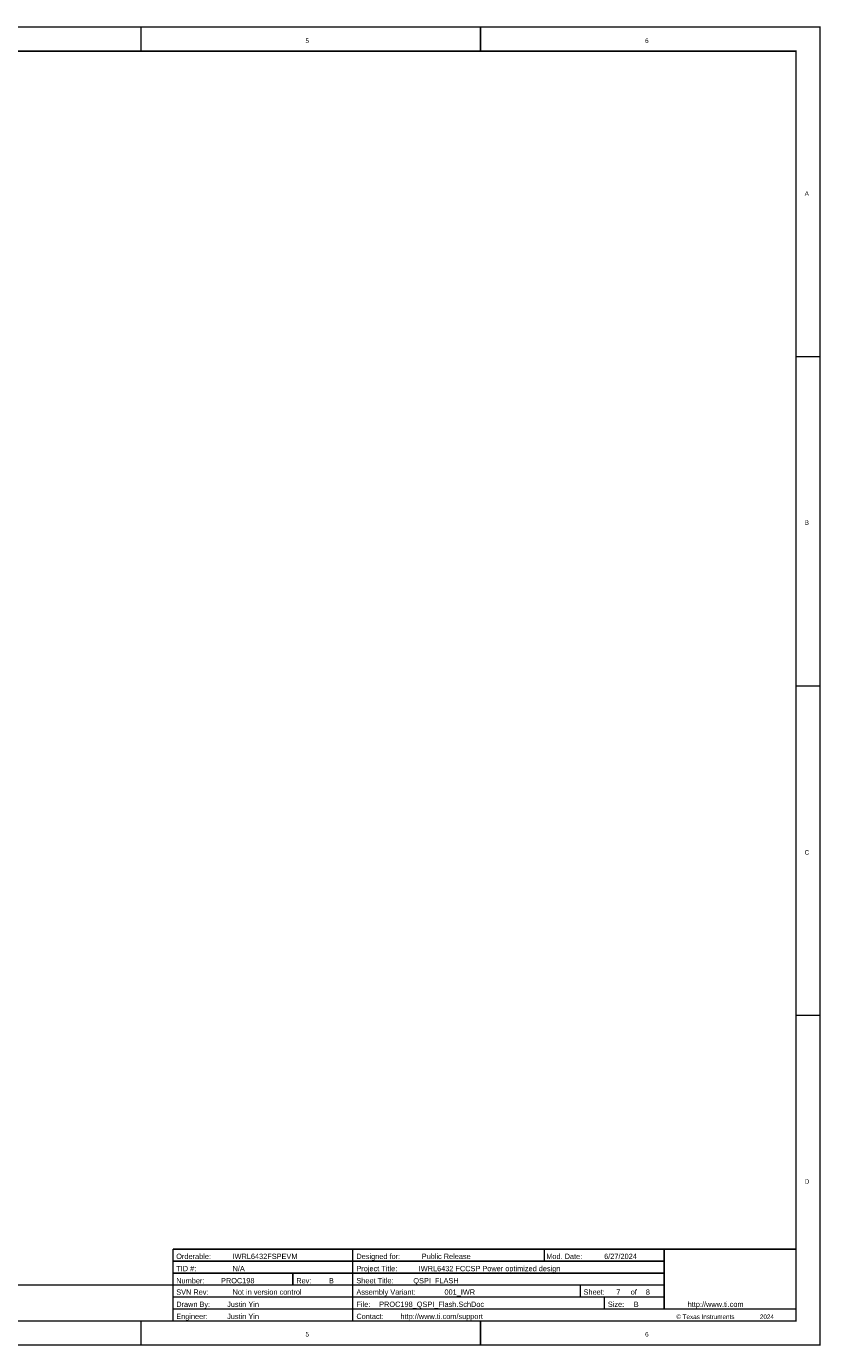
# Model space of a CAD drawing. Header units: inches. Extents: x 0 to 17, y 0 to 11.
# Tile 48 of 48: x 10.4 to 17, y 0 to 11. Entities that reach past the tile are written whole.
import ezdxf

# ---------------------------------------------------------------- set-up
doc = ezdxf.new("R2010")
doc.units = ezdxf.units.IN
doc.header["$MEASUREMENT"] = 0
doc.layers.add('Sheet', color=255, linetype='Continuous')

msp = doc.modelspace()

# ---------------------------------------------------------------- linework, layer by layer
at = {"layer": 'Sheet'}
for points in [[(0.001, 11, 0.0118, 0.0118, 0), (17, 11, 0.0118, 0.0118, 0), (17, 0, 0.0118, 0.0118, 0), (0.001, 0, 0.0118, 0.0118, 0), (0.001, 11, 0.0118, 0.0118, 0)], [(0.001, 11, 0.0039, 0.0039, 0), (0.001, 0, 0.0039, 0.0039, 0), (17, 0, 0.0039, 0.0039, 0), (17, 11, 0.0039, 0.0039, 0), (0.001, 11, 0.0039, 0.0039, 0), (0.001, 11, 0.0039, 0.0039, 0)], [(0.201, 10.799, 0.0118, 0.0118, 0), (16.8, 10.799, 0.0118, 0.0118, 0), (16.8, 0.2, 0.0118, 0.0118, 0), (0.201, 0.2, 0.0118, 0.0118, 0), (0.201, 10.799, 0.0118, 0.0118, 0)], [(0.201, 10.799, 0.0039, 0.0039, 0), (0.201, 0.2, 0.0039, 0.0039, 0), (16.8, 0.2, 0.0039, 0.0039, 0), (16.8, 10.799, 0.0039, 0.0039, 0), (0.201, 10.799, 0.0039, 0.0039, 0), (0.201, 10.799, 0.0039, 0.0039, 0)]]:
    msp.add_lwpolyline(points, format="xyseb", close=True, dxfattribs=at)
for points in [[(11.333, 11, 0.0118, 0.0118, 0), (11.333, 10.8, 0.0118, 0.0118, 0)], [(14.167, 11, 0.0118, 0.0118, 0), (14.167, 10.799, 0.0118, 0.0118, 0)], [(17, 11, 0.0118, 0.0118, 0), (16.8, 11, 0.0118, 0.0118, 0)], [(17, 11, 0.0118, 0.0118, 0), (17, 10.799, 0.0118, 0.0118, 0)], [(17, 8.25, 0.0118, 0.0118, 0), (16.8, 8.25, 0.0118, 0.0118, 0)], [(17, 5.5, 0.0118, 0.0118, 0), (16.8, 5.5, 0.0118, 0.0118, 0)], [(17, 2.75, 0.0118, 0.0118, 0), (16.8, 2.75, 0.0118, 0.0118, 0)], [(11.6, 0.2, 0.0118, 0.0118, 0), (11.6, 0.8, 0.0118, 0.0118, 0)], [(11.6, 0.799, 0.0118, 0.0118, 0), (13.1, 0.799, 0.0118, 0.0118, 0)], [(13.1, 0.2, 0.0118, 0.0118, 0), (13.1, 0.799, 0.0118, 0.0118, 0)], [(13.1, 0.799, 0.0118, 0.0118, 0), (16.8, 0.799, 0.0118, 0.0118, 0)], [(14.7, 0.799, 0.0118, 0.0118, 0), (14.7, 0.699, 0.0118, 0.0118, 0)], [(15.7, 0.3, 0.0118, 0.0118, 0), (15.7, 0.799, 0.0118, 0.0118, 0)], [(11.6, 0.699, 0.0118, 0.0118, 0), (13.1, 0.699, 0.0118, 0.0118, 0)], [(13.1, 0.699, 0.0118, 0.0118, 0), (15.7, 0.699, 0.0118, 0.0118, 0)], [(11.6, 0.599, 0.0118, 0.0118, 0), (13.1, 0.599, 0.0118, 0.0118, 0)], [(12.6, 0.6, 0.0118, 0.0118, 0), (12.6, 0.5, 0.0118, 0.0118, 0)], [(13.1, 0.599, 0.0118, 0.0118, 0), (15.7, 0.599, 0.0118, 0.0118, 0)], [(4.101, 0.5, 0.0118, 0.0118, 0), (11.6, 0.5, 0.0118, 0.0118, 0)], [(11.6, 0.5, 0.0118, 0.0118, 0), (13.1, 0.5, 0.0118, 0.0118, 0)], [(13.1, 0.5, 0.0118, 0.0118, 0), (15.7, 0.5, 0.0118, 0.0118, 0)], [(13.1, 0.5, 0.0118, 0.0118, 0), (15.7, 0.5, 0.0118, 0.0118, 0)], [(15, 0.5, 0.0118, 0.0118, 0), (15, 0.4, 0.0118, 0.0118, 0)], [(13.1, 0.4, 0.0118, 0.0118, 0), (11.6, 0.4, 0.0118, 0.0118, 0)], [(15.7, 0.4, 0.0118, 0.0118, 0), (13.1, 0.4, 0.0118, 0.0118, 0)], [(15.2, 0.4, 0.0118, 0.0118, 0), (15.2, 0.3, 0.0118, 0.0118, 0)], [(11.6, 0.3, 0.0118, 0.0118, 0), (13.1, 0.3, 0.0118, 0.0118, 0)], [(16.8, 0.3, 0.0118, 0.0118, 0), (13.1, 0.3, 0.0118, 0.0118, 0)], [(11.333, 0, 0.0118, 0.0118, 0), (11.333, 0.2, 0.0118, 0.0118, 0)], [(14.167, 0, 0.0118, 0.0118, 0), (14.167, 0.2, 0.0118, 0.0118, 0)], [(17, 0, 0.0118, 0.0118, 0), (17, 0.2, 0.0118, 0.0118, 0)]]:
    msp.add_lwpolyline(points, format="xyseb", dxfattribs=at)

# ---------------------------------------------------------------- texts
for s, height, p in [('5', 0.0381, (12.706, 10.867)), ('6', 0.0381, (15.541, 10.867)), ('A', 0.0381, (16.873, 9.592)), ('B', 0.0381, (16.873, 6.845)), ('C', 0.0381, (16.873, 4.092)), ('D', 0.0381, (16.873, 1.345)), ('Orderable:', 0.0444, (11.627, 0.717)), ('IWRL6432FSPEVM', 0.04441, (12.097, 0.717)), ('N/A', 0.0444, (12.097, 0.615)), ('Designed for:', 0.04441, (13.131, 0.717)), ('Project Title:', 0.04441, (13.131, 0.615)), ('IWRL6432 FCCSP Power optimized design', 0.04441, (13.651, 0.615)), ('Public Release', 0.04441, (13.676, 0.717)), ('Mod. Date:', 0.0444, (14.716, 0.717)), ('6/27/2024', 0.0444, (15.199, 0.717)), ('TID #:', 0.0444, (11.627, 0.615)), ('Number:', 0.0444, (11.627, 0.514)), ('PROC198', 0.0444, (12.001, 0.514)), ('Rev:', 0.0444, (12.629, 0.514)), ('B', 0.0444, (12.902, 0.514)), ('Sheet Title:', 0.04441, (13.131, 0.514)), ('QSPI_FLASH', 0.0444, (13.606, 0.514)), ('SVN Rev:', 0.0444, (11.627, 0.419)), ('Not in version control', 0.04441, (12.097, 0.419)), ('Assembly Variant:', 0.04441, (13.131, 0.419)), ('001_IWR', 0.0444, (13.866, 0.419)), ('Sheet:', 0.0444, (15.027, 0.419)), ('7', 0.0444, (15.3, 0.419)), ('of', 0.0444, (15.421, 0.419)), ('8', 0.0444, (15.547, 0.419)), ('Drawn By:', 0.0444, (11.627, 0.317)), ('Justin Yin', 0.0444, (12.052, 0.317)), ('File:', 0.0444, (13.131, 0.317)), ('PROC198_QSPI_Flash.SchDoc', 0.04441, (13.321, 0.317)), ('Size:', 0.0444, (15.23, 0.317)), ('B', 0.0444, (15.446, 0.317)), ('http://www.ti.com', 0.04441, (15.896, 0.317)), ('Engineer:', 0.0444, (11.627, 0.216)), ('Justin Yin', 0.0444, (12.052, 0.216)), ('Contact:', 0.0444, (13.131, 0.216)), ('http://www.ti.com/support', 0.04441, (13.499, 0.216)), ('© Texas Instruments', 0.03806, (15.801, 0.216)), ('2024', 0.0381, (16.499, 0.216)), ('5', 0.0381, (12.706, 0.07)), ('6', 0.0381, (15.541, 0.07))]:
    msp.add_text(s, height=height, dxfattribs=at).set_placement(p)

doc.saveas('drawing.dxf')
